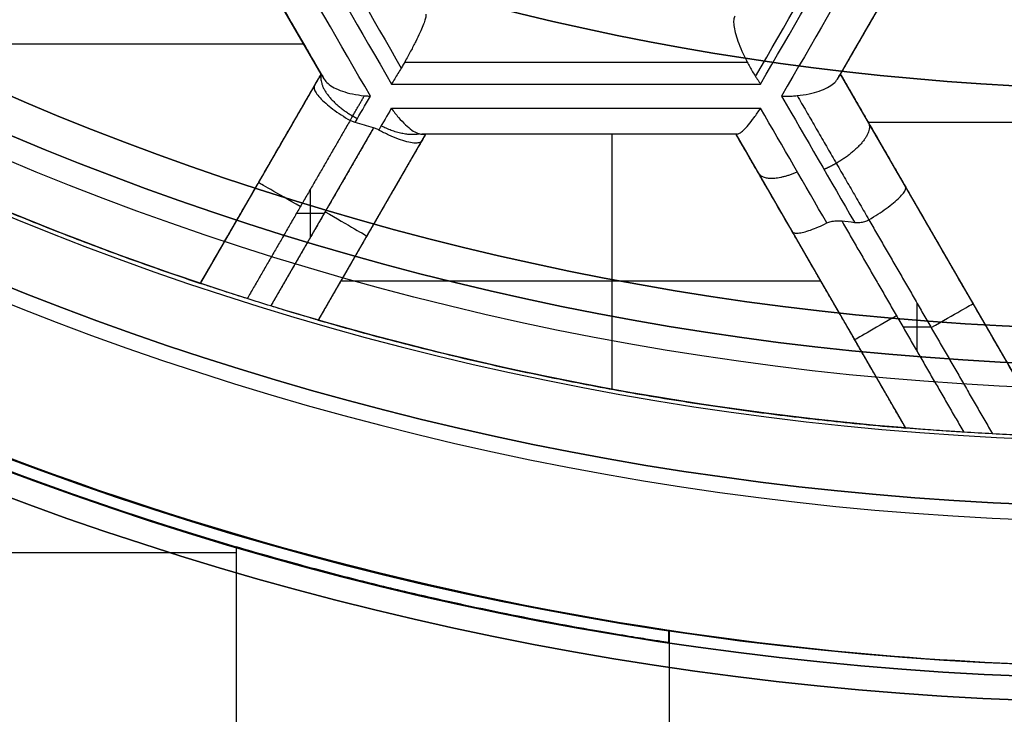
# Model space of a CAD drawing. Header units: centimetres. Extents: x -10 to 8.9, y -34.1 to -8.
# Tile 119 of 256: x -6.785 to -6.58, y -33.885 to -33.741. Entities that reach past the tile are written whole.
import ezdxf

# ---------------------------------------------------------------- set-up
doc = ezdxf.new("R2010")
doc.units = ezdxf.units.CM
doc.layers.add('Default', color=7, linetype='Continuous', true_color=0x000000)

msp = doc.modelspace()

# ---------------------------------------------------------------- linework, layer by layer
at = {"layer": 'Default'}
for p, q in [((-6.7223, -33.75187, -1.13921), (-6.75455, -33.69601, -1.13921)), ((-6.58225, -33.69601, -1.14773), (-6.6145, -33.75187, -1.14773)), ((-6.72587, -33.74569, -1.065), (-6.84773, -33.74569, -1.065)), ((-6.74741, -33.79537, -1.12576), (-6.7223, -33.75187, -1.12576)), ((-6.6145, -33.75187, -1.13088), (-6.57104, -33.82714, -1.13088)), ((-6.71144, -33.76306, -1.195), (-6.7328, -33.80005, -1.195)), ((-6.49131, -33.76193, -1.065), (-6.60869, -33.76193, -1.065)), ((-6.70065, -33.76437, -1.12543), (-6.72295, -33.80299, -1.12543)), ((-6.63615, -33.76437, -1.13105), (-6.70065, -33.76437, -1.13105)), ((-6.66868, -33.76437, -1.19391), (-6.66868, -33.76437, -1.065)), ((-6.66193, -33.76437, -1.065), (-6.66193, -33.81735, -1.065)), ((-6.60091, -33.82542, -1.13006), (-6.63615, -33.76437, -1.13006)), ((-6.73486, -33.77362, -1.185), (-6.73486, -33.77362, -1.065)), ((-6.72457, -33.7858, -1.195), (-6.72457, -33.7758, -1.195)), ((-6.72744, -33.78078, -1.195), (-6.72167, -33.78078, -1.195)), ((-6.7118, -33.78368, -1.185), (-6.7118, -33.78368, -1.065)), ((-6.59277, -33.78951, -1.185), (-6.59277, -33.78951, -1.065)), ((-6.61853, -33.79489, -1.065), (-6.71827, -33.79489, -1.065)), ((-6.61853, -33.79489, -1.185), (-6.61853, -33.79489, -1.065)), ((-6.59854, -33.80951, -1.195), (-6.59854, -33.79951, -1.195)), ((-6.6015, -33.80438, -1.195), (-6.59573, -33.80438, -1.195)), ((-6.74, -33.85138, -0.61), (-6.88384, -33.85138, -0.61)), ((-6.65, -33.92559, -0.8425), (-6.65, -33.8675, -0.8425))]:
    msp.add_line(p, q, dxfattribs=at)
for centre, radius, start, end in [((-6.55, -33.205, -0.76), 0.775, 99.40565, 224.05428), ((-6.55, -33.205, -0.58487), 0.75845, 266.28227, 72.04111), ((-6.55, -33.205, 0.45), 0.6, 90, 270), ((-6.55, -33.205, 0.1625), 0.6775, 180, 0), ((-6.55, -33.205, 0.18125), 0.6725, 180, 0), ((-6.55, -33.205, -1.21), 0.67, 180, 0), ((-6.55, -33.205, -1.24), 0.64, 180, 0), ((-6.55, -33.205, 0.2), 0.63677, 180, 0), ((-6.55, -33.205, 0.1625), 0.62317, 180, 0), ((-6.55, -33.205, 0.17875), 0.6075, 180, 0), ((-6.55, -33.205, -1.23049), 0.6075, 180, 0), ((-6.55, -33.205, 0.17821), 0.55, 180, 0), ((-6.55, -33.205, 0.195), 0.55, 180, 0), ((-6.55, -33.205, -0.9525), 0.67, 233.58368, 261.41632), ((-6.55, -33.205, -0.695), 0.6725, 233.56351, 261.43649), ((-6.55, -33.205, -0.6525), 0.6725, 234.71694, 260.28306), ((-6.55, -33.205, -1.195), 0.58095, 263.65537, 263.91803), ((-6.55, -33.205, -0.8725), 0.7275, 232.90072, 262.09928), ((-6.55, -33.205, -0.61), 0.6725, 241.41113, 253.58887), ((-6.55, -33.205, -1.05), 0.7275, 235, 260), ((-6.55, -33.205, -1.05), 0.82, 235, 260)]:
    msp.add_arc(centre, radius, start, end, dxfattribs=at)
at = {"layer": 'Default', "extrusion": (0, 0, -1)}
for centre, radius, start, end in [((6.55, -33.205, -0.35), 0.6, 270, 90), ((6.55, -33.205, -0.4), 0.6, 270, 90), ((6.55, -33.205, -0.1825), 0.6775, 180, 0), ((6.55, -33.205, -0.1725), 0.6775, 180, 0), ((6.55, -33.205, -0.1625), 0.6725, 180, 0), ((6.55, -33.205, -0.2), 0.6725, 180, 0), ((6.55, -33.205, -0.2), 0.63677, 180, 0), ((6.55, -33.205, -0.18098), 0.6125, 180, 0), ((6.55, -33.205, -0.1625), 0.6075, 180, 0), ((6.55, -33.205, -0.195), 0.6075, 180, 0), ((6.55, -33.205, 1.22098), 0.6075, 180, 0), ((6.55, -33.205, 1.24), 0.6075, 180, 0), ((6.55, -33.205, -0.1866), 0.55, 180, 0), ((6.55, -33.205, 0.695), 0.67, 278.5957, 306.4043), ((6.55, -33.205, 1.195), 0.6225, 287.54868, 299.7699), ((6.55, -33.205, 1.065), 0.6225, 288.4896, 298.84941), ((6.55, -33.205, 1.195), 0.58095, 286.13481, 286.52782), ((6.55, -33.205, 1.195), 0.6225, 287.07695, 287.54868), ((6.55, -33.205, 1.195), 0.6225, 273.57867, 287.07695), ((6.55, -33.205, 1.065), 0.6225, 274.69067, 286.13078), ((6.55, -33.205, 1.195), 0.6225, 273.02803, 273.57867), ((6.55, -33.205, 1.195), 0.6225, 266.97197, 273.02803), ((6.55, -33.205, 0.61), 0.7275, 285.1394, 299.8606), ((6.55, -33.205, 0.985), 0.67, 261.41632, 278.58368)]:
    msp.add_arc(centre, radius, start, end, dxfattribs=at)
at = {"layer": 'Default', "extrusion": (1.44293e-05, 0, 1)}
msp.add_arc((-6.54999, -33.205, -0.53498), 0.75845, 180, 251.97233, dxfattribs=at)
at = {"layer": 'Default', "extrusion": (1.37986e-06, 1.22846e-16, -1)}
msp.add_arc((6.55, -33.205, 0.53487), 0.75845, 180, 287.99988, dxfattribs=at)
at = {"layer": 'Default', "extrusion": (-0.866025, -0.5, -8.9925e-10)}
msp.add_arc((25.48137, -0.145, 22.68604), 1.12739, 286.48128, 290.59272, dxfattribs=at)
at = {"layer": 'Default', "extrusion": (-0.866025, -0.5, -5.62803e-08)}
msp.add_arc((25.48138, -0.145, 22.68261), 1.128, 286.5744, 290.48034, dxfattribs=at)
at = {"layer": 'Default', "extrusion": (0.866025, -0.5, 1.32417e-07)}
msp.add_arc((-32.03137, -0.145, 11.13262), 1.18263, 244.18033, 248.15103, dxfattribs=at)
at = {"layer": 'Default', "extrusion": (0.866025, -0.5, 1.42859e-09)}
msp.add_arc((-32.03137, -0.145, 11.13431), 1.18248, 244.13156, 248.19465, dxfattribs=at)
at = {"layer": 'Default', "extrusion": (0.866025, 0.5, -7.48546e-10)}
msp.add_arc((-25.48137, -0.145, -22.69109), 1.12554, 249.37187, 253.49084, dxfattribs=at)
at = {"layer": 'Default', "extrusion": (-0.866025, 0.5, 8.34084e-11)}
msp.add_arc((32.03137, -0.145, -11.13935), 1.1816, 291.82246, 295.88918, dxfattribs=at)
at = {"layer": 'Default', "extrusion": (0.866025, 0.5, 3.89548e-10)}
msp.add_arc((-25.48137, -0.145, -22.69762), 1.11616, 249.62048, 253.18147, dxfattribs=at)
at = {"layer": 'Default', "extrusion": (-0.866025, 0.5, -1.80345e-10)}
msp.add_arc((32.03137, -0.145, -11.14761), 1.17176, 292.12689, 295.64212, dxfattribs=at)
at = {"layer": 'Default', "extrusion": (-0.866025, 0.5, 0)}
msp.add_arc((32.03137, -0.145, -11.14761), 1.17176, 292.12689, 295.30511, dxfattribs=at)
at = {"layer": 'Default', "extrusion": (0.866025, 0.5, 0)}
msp.add_arc((-25.48137, -0.145, -22.69762), 1.11616, 249.62048, 250.00484, dxfattribs=at)
at = {"layer": 'Default', "extrusion": (-4.68312e-07, -1, 5.27124e-08)}
msp.add_arc((-6.54998, -0.145, 33.74937), 1.06819, 261.65776, 265.49866, dxfattribs=at)
at = {"layer": 'Default', "extrusion": (0.866025, -0.5, -2.18369e-07)}
msp.add_arc((-32.03137, -0.145, 11.05425), 1.18241, 241.58957, 241.74467, dxfattribs=at)
at = {"layer": 'Default', "extrusion": (-0.866025, -0.5, 1.94504e-09)}
msp.add_arc((25.48137, -0.145, 22.60426), 1.14061, 292.7646, 294.24517, dxfattribs=at)
at = {"layer": 'Default', "extrusion": (0, -1, 0)}
msp.add_arc((-6.55, -0.145, 33.75394), 1.06708, 261.49924, 265.64377, dxfattribs=at)
at = {"layer": 'Default', "extrusion": (0.866025, -0.5, -1.79095e-07)}
msp.add_arc((-32.03137, -0.145, 11.06538), 1.19234, 241.71714, 242.06181, dxfattribs=at)
at = {"layer": 'Default', "extrusion": (-0.866025, -0.5, -3.84371e-11)}
msp.add_arc((25.48137, -0.145, 22.61711), 1.15019, 292.45044, 294.0918, dxfattribs=at)
at = {"layer": 'Default', "extrusion": (-0.866025, 0.5, -3.18813e-07)}
msp.add_arc((32.03138, -0.145, -11.07041), 1.19176, 297.95305, 298.23769, dxfattribs=at)
at = {"layer": 'Default', "extrusion": (0, 1, 0)}
for centre, radius, start, end in [((6.55, -0.145, -33.75899), 1.06447, 274.36693, 278.52175), ((6.55, -0.145, -33.76437), 1.0556, 274.67039, 278.24619), ((6.55, -0.145, -33.76437), 1.0556, 274.67039, 278.24619)]:
    msp.add_arc(centre, radius, start, end, dxfattribs=at)
at = {"layer": 'Default', "extrusion": (0.866025, 0.5, 1.03768e-08)}
msp.add_arc((-25.48137, -0.145, -22.62215), 1.14868, 246.02485, 247.5184, dxfattribs=at)
at = {"layer": 'Default', "extrusion": (-0.866025, 0.500001, 2.47632e-06)}
msp.add_arc((32.03136, -0.14497, -11.0793), 1.18183, 298.27039, 298.35856, dxfattribs=at)
at = {"layer": 'Default', "extrusion": (0.866025, 0.5, -3.25104e-09)}
msp.add_arc((-25.48137, -0.145, -22.62926), 1.13911, 245.92283, 247.20375, dxfattribs=at)
at = {"layer": 'Default', "extrusion": (0.5, 0.866025, 0)}
msp.add_arc((-11.06425, -1.185, -32.61717), 0.01, 270, 360, dxfattribs=at)
at = {"layer": 'Default', "extrusion": (-0.5, -0.866025, 0)}
msp.add_arc((11.06925, -1.185, 32.61552), 0.01, 270, 360, dxfattribs=at)
at = {"layer": 'Default', "extrusion": (0.5, -0.866025, 0)}
msp.add_arc((-22.61426, -1.185, 25.9778), 0.01, 270, 360, dxfattribs=at)
at = {"layer": 'Default', "extrusion": (-0.5, 0.866025, 0)}
msp.add_arc((22.61926, -1.185, -25.97205), 0.01, 270, 360, dxfattribs=at)
at = {"layer": 'Default'}
for points, degree in [([(-7.26964, -32.81359, -0.82), (-7.27949, -32.83327, -0.82), (-7.29751, -32.87327, -0.82), (-7.31964, -32.93528, -0.82), (-7.33671, -32.99892, -0.82), (-7.34861, -33.06377, -0.82), (-7.35522, -33.12939, -0.82), (-7.35653, -33.19493, -0.82), (-7.3526, -33.2597, -0.82), (-7.34347, -33.3235, -0.82), (-7.32919, -33.38652, -0.82), (-7.30962, -33.44877, -0.82), (-7.28496, -33.50925, -0.82), (-7.25556, -33.56726, -0.82), (-7.22179, -33.62226, -0.82), (-7.18373, -33.67429, -0.82), (-7.14134, -33.72329, -0.82), (-7.09557, -33.76828, -0.82), (-7.04647, -33.80918, -0.82), (-6.99469, -33.84553, -0.82), (-6.94026, -33.87747, -0.82), (-6.88323, -33.90494, -0.82), (-6.82421, -33.92763, -0.82), (-6.76349, -33.94543, -0.82), (-6.70158, -33.9582, -0.82), (-6.65975, -33.96331, -0.82), (-6.63868, -33.96504, -0.82)], 3), ([(-7.30845, -33.205, -0.55492), (-7.30845, -33.2249, -0.5545), (-7.30688, -33.2647, -0.55367), (-7.29986, -33.32389, -0.55241), (-7.28821, -33.38244, -0.55115), (-7.27198, -33.4399, -0.54988), (-7.25135, -33.49574, -0.54862), (-7.22644, -33.54976, -0.54737), (-7.19722, -33.60191, -0.54613), (-7.16409, -33.65146, -0.54488), (-7.12715, -33.69828, -0.54364), (-7.08662, -33.7421, -0.5424), (-7.04275, -33.7826, -0.54116), (-6.9961, -33.81934, -0.53991), (-6.94666, -33.85237, -0.53864), (-6.8947, -33.88147, -0.53738), (-6.84054, -33.90643, -0.53612), (-6.80359, -33.92008, -0.5353), (-6.78472, -33.92621, -0.53489)], 3), ([(-6.78438, -33.92632, -0.63487), (-6.76466, -33.93273, -0.63445), (-6.72469, -33.94394, -0.6336), (-6.66349, -33.95577, -0.63229), (-6.60179, -33.96253, -0.63099), (-6.53954, -33.96423, -0.62971), (-6.47746, -33.96083, -0.62841), (-6.41568, -33.95233, -0.62709), (-6.35487, -33.9388, -0.62577), (-6.29555, -33.92039, -0.62445), (-6.23798, -33.89723, -0.62314), (-6.18243, -33.8694, -0.62185), (-6.12927, -33.83708, -0.62056), (-6.07903, -33.80058, -0.61925), (-6.03183, -33.76001, -0.61796), (-5.9881, -33.71569, -0.61667), (-5.94822, -33.66803, -0.61537), (-5.91228, -33.61713, -0.61404), (-5.88063, -33.56345, -0.61272), (-5.85354, -33.50745, -0.6114), (-5.83117, -33.44957, -0.61011), (-5.81352, -33.38978, -0.60882), (-5.80089, -33.32894, -0.60751), (-5.79326, -33.26728, -0.60621), (-5.79155, -33.22577, -0.60535), (-5.79155, -33.205, -0.60491)], 3), ([(-6.7223, -33.75187, -1.065), (-6.73843, -33.72394, -1.065), (-6.75455, -33.69601, -1.065)], 2), ([(-6.58225, -33.69601, -1.065), (-6.59838, -33.72394, -1.065), (-6.6145, -33.75187, -1.065)], 2), ([(-6.70061, -33.73945, -1.19368), (-6.70056, -33.73953, -1.19436), (-6.70054, -33.73983, -1.19568), (-6.70074, -33.74064, -1.19745), (-6.70116, -33.74179, -1.19903), (-6.7018, -33.74326, -1.20033), (-6.70266, -33.74505, -1.20132), (-6.70371, -33.74709, -1.20189), (-6.70454, -33.7486, -1.20195), (-6.70498, -33.74937, -1.20189)], 3), ([(-6.63642, -33.73983, -1.20266), (-6.63653, -33.74003, -1.20329), (-6.63668, -33.74056, -1.20453), (-6.63665, -33.74171, -1.20619), (-6.63636, -33.7432, -1.20765), (-6.6358, -33.74501, -1.20882), (-6.63497, -33.74708, -1.20962), (-6.63424, -33.74859, -1.20986), (-6.63383, -33.74937, -1.20989)], 3), ([(-6.70498, -33.74937, -1.20189), (-6.70506, -33.74951, -1.20187), (-6.70522, -33.74978, -1.20185), (-6.70546, -33.7502, -1.20178), (-6.70562, -33.75048, -1.20173), (-6.7057, -33.75062, -1.2017)], 3), ([(-6.63383, -33.74937, -1.20989), (-6.63366, -33.7497, -1.20991), (-6.6333, -33.75037, -1.2099), (-6.63272, -33.75138, -1.20979), (-6.63231, -33.75204, -1.20965), (-6.63211, -33.75236, -1.20957)], 3), ([(-6.7057, -33.75062, -1.2017), (-6.70593, -33.751, -1.20162), (-6.70638, -33.75176, -1.20141), (-6.70706, -33.75288, -1.20096), (-6.70751, -33.75359, -1.20057), (-6.70774, -33.75394, -1.20036)], 3), ([(-6.74741, -33.79537, -1.065), (-6.73486, -33.77362, -1.065), (-6.7223, -33.75187, -1.065)], 2), ([(-6.7223, -33.75187, -1.18652), (-6.7223, -33.75187, -1.12576), (-6.7223, -33.75187, -1.065)], 2), ([(-6.7223, -33.75187, -1.18652), (-6.7223, -33.75187, -1.18715), (-6.72225, -33.75196, -1.18836), (-6.72203, -33.75234, -1.18995), (-6.72181, -33.75272, -1.19087), (-6.72168, -33.75294, -1.1913)], 3), ([(-6.72168, -33.75294, -1.1913), (-6.7215, -33.75325, -1.1919), (-6.72099, -33.75386, -1.19309), (-6.71972, -33.75472, -1.19478), (-6.71798, -33.75546, -1.19627), (-6.71585, -33.75604, -1.19744), (-6.71421, -33.75629, -1.19797), (-6.71335, -33.75637, -1.19816)], 3), ([(-6.63211, -33.75236, -1.20957), (-6.63199, -33.75254, -1.20952), (-6.63176, -33.7529, -1.20941), (-6.63141, -33.75343, -1.20922), (-6.63117, -33.75377, -1.20908), (-6.63105, -33.75394, -1.209)], 3), ([(-6.62346, -33.75635, -1.20784), (-6.62259, -33.75626, -1.20769), (-6.62094, -33.75602, -1.20723), (-6.61881, -33.75544, -1.20616), (-6.61708, -33.7547, -1.20475), (-6.61581, -33.75385, -1.20313), (-6.61529, -33.75324, -1.20195), (-6.61511, -33.75293, -1.20136)], 3), ([(-6.61511, -33.75293, -1.20136), (-6.61498, -33.75271, -1.20093), (-6.61476, -33.75232, -1.20002), (-6.61455, -33.75196, -1.19848), (-6.6145, -33.75187, -1.19735), (-6.6145, -33.75187, -1.19675)], 3), ([(-6.6145, -33.75187, -1.065), (-6.59277, -33.78951, -1.065), (-6.57104, -33.82714, -1.065)], 2), ([(-6.6145, -33.75187, -1.065), (-6.6145, -33.75187, -1.13088), (-6.6145, -33.75187, -1.19675)], 2), ([(-6.74741, -33.79537, -1.185), (-6.73556, -33.77484, -1.185), (-6.72371, -33.75431, -1.185)], 2), ([(-6.72371, -33.75431, -1.185), (-6.72381, -33.75448, -1.18576), (-6.72385, -33.7549, -1.18728), (-6.72346, -33.75575, -1.18943), (-6.72263, -33.75679, -1.19136), (-6.72144, -33.75793, -1.19293), (-6.71993, -33.75915, -1.19412), (-6.7182, -33.76036, -1.19484), (-6.71695, -33.76113, -1.195), (-6.71631, -33.7615, -1.195)], 3), ([(-6.71335, -33.75637, -1.19816), (-6.71322, -33.75639, -1.19819), (-6.71294, -33.75641, -1.19825), (-6.71252, -33.75644, -1.19832), (-6.71225, -33.75646, -1.19836), (-6.71211, -33.75646, -1.19838)], 3), ([(-6.62669, -33.75646, -1.20802), (-6.62632, -33.75647, -1.20804), (-6.6256, -33.75648, -1.20805), (-6.62452, -33.75644, -1.208), (-6.62381, -33.75638, -1.2079), (-6.62346, -33.75635, -1.20784)], 3), ([(-6.70774, -33.75899, -1.19772), (-6.70725, -33.75967, -1.19743), (-6.70626, -33.76094, -1.19671), (-6.70481, -33.76247, -1.19526), (-6.70347, -33.76358, -1.19351), (-6.7023, -33.76423, -1.19161), (-6.70168, -33.76437, -1.19032), (-6.7014, -33.76437, -1.18969)], 3), ([(-6.63595, -33.76437, -1.1971), (-6.63581, -33.76437, -1.19777), (-6.63545, -33.76424, -1.19915), (-6.63465, -33.7636, -1.20127), (-6.63362, -33.76249, -1.20328), (-6.63241, -33.76095, -1.20504), (-6.63152, -33.75968, -1.20598), (-6.63105, -33.75899, -1.20638)], 3), ([(-6.71631, -33.7615, -1.195), (-6.727, -33.78001, -1.195), (-6.73769, -33.79853, -1.195)], 2), ([(-6.71527, -33.76194, -1.195), (-6.71539, -33.76191, -1.195), (-6.71564, -33.76182, -1.195), (-6.71598, -33.76167, -1.195), (-6.7162, -33.76156, -1.195), (-6.71631, -33.7615, -1.195)], 3), ([(-6.71144, -33.76306, -1.195), (-6.72212, -33.78156, -1.195), (-6.7328, -33.80005, -1.195)], 2), ([(-6.71035, -33.76351, -1.19493), (-6.71046, -33.76345, -1.19495), (-6.71069, -33.76333, -1.19497), (-6.71106, -33.76319, -1.19499), (-6.71131, -33.7631, -1.195), (-6.71144, -33.76306, -1.195)], 3), ([(-6.70145, -33.76576, -1.185), (-6.70156, -33.76594, -1.18582), (-6.70194, -33.76619, -1.18746), (-6.703, -33.76625, -1.18976), (-6.70447, -33.76598, -1.19177), (-6.70627, -33.76541, -1.19336), (-6.70826, -33.76458, -1.19446), (-6.70966, -33.76388, -1.19484), (-6.71035, -33.76351, -1.19493)], 3), ([(-6.70065, -33.76437, -1.065), (-6.7118, -33.78368, -1.065), (-6.72295, -33.80299, -1.065)], 2), ([(-6.70145, -33.76576, -1.185), (-6.7122, -33.78437, -1.185), (-6.72295, -33.80299, -1.185)], 2), ([(-6.7014, -33.76437, -1.18969), (-6.70124, -33.76437, -1.18932), (-6.70097, -33.76437, -1.18856), (-6.70071, -33.76437, -1.18728), (-6.70065, -33.76437, -1.18635), (-6.70065, -33.76437, -1.18586)], 3), ([(-6.63615, -33.76437, -1.065), (-6.6684, -33.76437, -1.065), (-6.70065, -33.76437, -1.065)], 2), ([(-6.70065, -33.76437, -1.065), (-6.70065, -33.76437, -1.12543), (-6.70065, -33.76437, -1.18586)], 2), ([(-6.60091, -33.82542, -1.065), (-6.61853, -33.79489, -1.065), (-6.63615, -33.76437, -1.065)], 2), ([(-6.63615, -33.76437, -1.19513), (-6.63615, -33.76437, -1.13006), (-6.63615, -33.76437, -1.065)], 2), ([(-6.63615, -33.76437, -1.19513), (-6.63615, -33.76437, -1.19536), (-6.63614, -33.76437, -1.19581), (-6.63607, -33.76437, -1.19647), (-6.63599, -33.76437, -1.19689), (-6.63595, -33.76437, -1.1971)], 3), ([(-6.60857, -33.78213, -1.195), (-6.60793, -33.78176, -1.195), (-6.60667, -33.78099, -1.19483), (-6.60492, -33.7798, -1.19411), (-6.60339, -33.77862, -1.19292), (-6.60217, -33.77753, -1.19134), (-6.60132, -33.77656, -1.18941), (-6.60089, -33.77579, -1.18727), (-6.6009, -33.77542, -1.18576), (-6.60099, -33.77528, -1.185)], 3), ([(-6.60099, -33.77528, -1.185), (-6.58601, -33.80121, -1.185), (-6.57104, -33.82714, -1.185)], 2), ([(-6.61155, -33.78268, -1.195), (-6.61116, -33.78272, -1.195), (-6.61041, -33.78273, -1.195), (-6.60941, -33.78254, -1.195), (-6.60884, -33.78229, -1.195), (-6.60857, -33.78213, -1.195)], 3), ([(-6.60857, -33.78213, -1.195), (-6.59573, -33.80438, -1.195), (-6.58288, -33.82663, -1.195)], 2), ([(-6.62447, -33.7846, -1.185), (-6.62439, -33.78474, -1.18572), (-6.6241, -33.78492, -1.18715), (-6.6233, -33.78496, -1.18918), (-6.62215, -33.78475, -1.19103), (-6.62072, -33.78431, -1.1926), (-6.61908, -33.78366, -1.19382), (-6.6179, -33.78311, -1.19437), (-6.6173, -33.78281, -1.19457)], 3), ([(-6.6173, -33.78281, -1.19457), (-6.61703, -33.78268, -1.19466), (-6.61644, -33.78247, -1.19482), (-6.61539, -33.78232, -1.19497), (-6.61461, -33.78234, -1.195), (-6.6142, -33.78239, -1.195)], 3), ([(-6.6142, -33.78239, -1.195), (-6.60153, -33.80434, -1.195), (-6.58886, -33.82629, -1.195)], 2), ([(-6.60091, -33.82542, -1.185), (-6.61269, -33.80501, -1.185), (-6.62447, -33.7846, -1.185)], 2), ([(-6.74741, -33.79537, -1.185), (-6.74741, -33.79537, -1.125), (-6.74741, -33.79537, -1.065)], 2), ([(-6.73769, -33.79853, -1.195), (-6.73844, -33.79829, -1.195), (-6.73991, -33.79782, -1.19483), (-6.742, -33.79715, -1.19407), (-6.74387, -33.79654, -1.19284), (-6.7454, -33.79604, -1.19125), (-6.74655, -33.79566, -1.18933), (-6.74725, -33.79542, -1.18722), (-6.74741, -33.79537, -1.18574), (-6.74741, -33.79537, -1.185)], 3), ([(-6.72295, -33.80299, -1.185), (-6.72295, -33.80299, -1.18573), (-6.72311, -33.80295, -1.18721), (-6.72382, -33.80274, -1.18931), (-6.725, -33.8024, -1.19123), (-6.72655, -33.80194, -1.19283), (-6.72845, -33.80138, -1.19406), (-6.73056, -33.80074, -1.19482), (-6.73205, -33.80028, -1.195), (-6.7328, -33.80005, -1.195)], 3), ([(-6.72295, -33.80299, -1.065), (-6.72295, -33.80299, -1.125), (-6.72295, -33.80299, -1.185)], 2), ([(-6.6616, -33.81741, -1.195), (-6.6616, -33.81741, -1.13), (-6.6616, -33.81741, -1.065)], 2), ([(-6.60091, -33.82542, -1.185), (-6.60091, -33.82542, -1.125), (-6.60091, -33.82542, -1.065)], 2), ([(-6.58886, -33.82629, -1.195), (-6.58987, -33.82622, -1.195), (-6.59186, -33.82609, -1.19479), (-6.59459, -33.8259, -1.1939), (-6.59693, -33.82573, -1.19253), (-6.59873, -33.82559, -1.19085), (-6.6, -33.82549, -1.18898), (-6.60074, -33.82543, -1.18701), (-6.60091, -33.82542, -1.18567), (-6.60091, -33.82542, -1.185)], 3), ([(-6.57104, -33.82714, -1.185), (-6.57104, -33.82714, -1.18568), (-6.5712, -33.82714, -1.18705), (-6.57195, -33.82711, -1.18904), (-6.57321, -33.82707, -1.19092), (-6.57498, -33.827, -1.19258), (-6.57727, -33.8269, -1.19392), (-6.57993, -33.82678, -1.19479), (-6.58188, -33.82668, -1.195), (-6.58288, -33.82663, -1.195)], 3), ([(-6.74, -33.8501, -0.61), (-6.74, -33.87868, -0.61), (-6.74, -33.90725, -0.61)], 2), ([(-6.65014, -33.87, -0.695), (-6.65037, -33.86997, -0.69088), (-6.65139, -33.86981, -0.68267), (-6.6546, -33.86932, -0.67071), (-6.65942, -33.86855, -0.65928), (-6.66575, -33.86748, -0.64865), (-6.67346, -33.86609, -0.63898), (-6.68245, -33.86435, -0.63043), (-6.69248, -33.86226, -0.62323), (-6.70344, -33.8598, -0.61745), (-6.71514, -33.85695, -0.6132), (-6.72737, -33.85373, -0.6106), (-6.73578, -33.85135, -0.61), (-6.74, -33.8501, -0.61)], 3), ([(-6.65, -33.8675, -0.7), (-6.65, -33.8675, -0.69944), (-6.65001, -33.86749, -0.69833), (-6.65006, -33.86749, -0.69667), (-6.65011, -33.86748, -0.69556), (-6.65014, -33.86747, -0.695)], 3), ([(-6.65014, -33.87, -0.695), (-6.65014, -33.86874, -0.695), (-6.65014, -33.86747, -0.695)], 2), ([(-6.65, -33.8675, -0.985), (-6.65, -33.8675, -0.8425), (-6.65, -33.8675, -0.7)], 2), ([(-6.65, -33.92559, -0.7), (-6.65, -33.89654, -0.7), (-6.65, -33.8675, -0.7)], 2), ([(-6.65, -33.92559, -0.985), (-6.65, -33.89654, -0.985), (-6.65, -33.8675, -0.985)], 2)]:
    msp.add_open_spline(points, degree=degree, dxfattribs=at)
for points, weights in [([(-6.85036, -33.75024, -1.13), (-6.80093, -33.77747, -1.13), (-6.74741, -33.79537, -1.13)], [0.99626717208, 0.992190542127, 0.996251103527]), ([(-6.72371, -33.75431, -1.185), (-6.72344, -33.75385, -1.18529), (-6.72318, -33.75338, -1.18558)], [0.999980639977, 0.999979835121, 0.999979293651]), ([(-6.72227, -33.75192, -1.18764), (-6.72361, -33.75606, -1.19557), (-6.71578, -33.76058, -1.19557)], [0.961998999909, 0.727503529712, 0.999978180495]), ([(-6.6145, -33.75187, -1.19675), (-6.6084, -33.76244, -1.19163), (-6.60236, -33.7729, -1.18623)], [0.999910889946, 0.999846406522, 0.99991651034]), ([(-6.71631, -33.7615, -1.195), (-6.71484, -33.75894, -1.19659), (-6.71335, -33.75637, -1.19816)], [0.999978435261, 0.999977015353, 0.999983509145]), ([(-6.62346, -33.75635, -1.20784), (-6.61597, -33.76932, -1.20163), (-6.60857, -33.78213, -1.195)], [0.999938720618, 0.999830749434, 0.999921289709]), ([(-6.71578, -33.76058, -1.19557), (-6.71529, -33.76086, -1.19557), (-6.71479, -33.76112, -1.19551)], [0.999978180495, 0.977081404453, 0.957764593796]), ([(-6.70188, -33.76431, -1.19071), (-6.7051, -33.76505, -1.19491), (-6.70985, -33.76265, -1.19547)], [0.874949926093, 0.806617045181, 0.956358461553]), ([(-6.60867, -33.76197, -1.19178), (-6.60668, -33.76541, -1.20096), (-6.61534, -33.77041, -1.20096)], [0.99987999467, 0.707021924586, 0.999879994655]), ([(-6.62833, -33.77791, -1.18842), (-6.63223, -33.77116, -1.19183), (-6.63615, -33.76437, -1.19513)], [0.999926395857, 0.999903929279, 0.999937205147]), ([(-6.61534, -33.77041, -1.20096), (-6.6166, -33.77114, -1.20096), (-6.61789, -33.77169, -1.20058)], [0.999879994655, 0.943014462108, 0.908232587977]), ([(-6.63148, -33.77246, -1.19115), (-6.63001, -33.775, -1.19797), (-6.62343, -33.77219, -1.19994)], [0.999917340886, 0.764740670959, 0.907262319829]), ([(-6.72295, -33.80299, -1.13), (-6.66305, -33.82032, -1.13), (-6.60091, -33.82542, -1.13)], [0.996152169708, 0.991120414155, 0.996008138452])]:
    msp.add_rational_spline(points, weights, degree=2, dxfattribs=at)
msp.add_open_spline([(-6.63868, -33.96504, -0.82), (-6.61615, -33.96686, -0.82), (-6.57205, -33.9688, -0.82), (-6.50938, -33.96669, -0.82), (-6.44806, -33.9599, -0.82), (-6.38745, -33.94837, -0.82), (-6.32805, -33.93217, -0.82), (-6.27034, -33.91149, -0.82), (-6.21481, -33.88652, -0.82), (-6.16105, -33.85712, -0.82), (-6.12706, -33.83491, -0.82), (-6.11048, -33.82312, -0.82)], degree=3, knots=[0, 0, 0, 0, 0.62047, 1.241435, 1.8624, 2.483365, 3.10433, 3.725295, 4.34626, 4.967225, 5.58819, 5.58819, 5.58819, 5.58819], dxfattribs=at)

doc.saveas('drawing.dxf')
